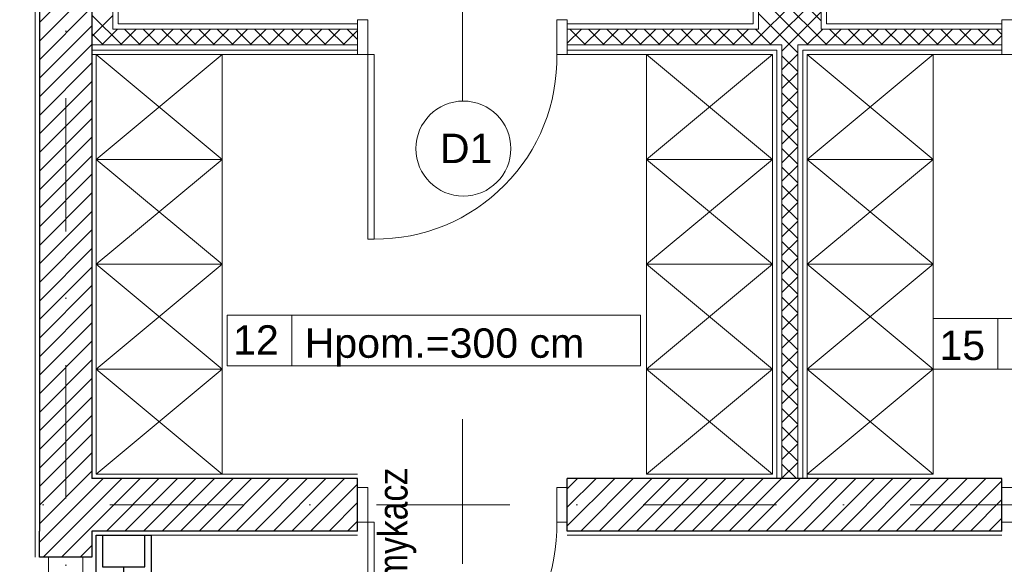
# Model space of a CAD drawing. Header units: metres. Extents: x 10441 to 19716, y -6570 to 1447.
# Tile 25 of 50: x 15537 to 16006, y -3650 to -3391. Entities that reach past the tile are written whole.
import ezdxf
from ezdxf.enums import TextEntityAlignment as Align

# ---------------------------------------------------------------- set-up
doc = ezdxf.new("R2010")
doc.units = ezdxf.units.M
doc.header["$MEASUREMENT"] = 0
doc.linetypes.add('DASHDOT', pattern=[25.4, 12.7, -6.35, 0, -6.35])
for name, color, linetype, lineweight in [('#elektryczne', 8, 'Continuous', 20), ('A_DRZWI', 8, 'Continuous', 5), ('A_HACZE', 8, 'Continuous', 5), ('A_OSIE', 8, 'Continuous', 13), ('A_OZACZENIE DRZWI', 8, 'Continuous', 13), ('A_OZNACZENIA OKIEN', 8, 'Continuous', 13), ('A_PROJEKTOWANE ŚCIANY MUROWANE NOŚNE', 8, 'Continuous', 30), ('A_SCIANY DZIALOWE GK', 8, 'Continuous', 5), ('A_TABELKI POM.', 8, 'Continuous', 20), ('A_TYNK', 8, 'Continuous', 5), ('A_WYMIARY WEWNETRZNE', 8, 'Continuous', 18), ('A_WYPOSAZENIE', 8, 'Continuous', 5), ('EB_LAN', 6, 'Continuous', 9)]:
    doc.layers.add(name, color=color, linetype=linetype, lineweight=lineweight)
doc.layers.add('A_PPOŻ', color=8, linetype='Continuous')
doc.styles.add('ARIAL', font='arial.ttf')
doc.styles.add('GENERATED_STYLE_2', font='ARIALN.TTF')
doc.styles.add('m1_romans', font='romans.shx', dxfattribs={"width": 0.8})

# ---------------------------------------------------------------- blocks, each defined once
blk = doc.blocks.new('podkład')
at = {"layer": 'A_DRZWI', "color": 8, "ltscale": 2}
for points in [[(11520.29, -1146.2), (11515.29, -1146.2), (11515.29, -1162.7), (11520.29, -1162.7)], [(11615.29, -1146.2), (11610.29, -1146.2), (11610.29, -1162.7), (11615.29, -1162.7)], [(11822.29, -1146.2), (11827.29, -1146.2), (11827.29, -1162.7), (11822.29, -1162.7)], [(11520.29, -1250.7), (11523.29, -1250.7), (11523.29, -1162.7), (11520.29, -1162.7)], [(11520.29, -1368.95), (11515.29, -1368.95), (11515.29, -1385.45), (11520.29, -1385.45)], [(11615.29, -1368.95), (11610.29, -1368.95), (11610.29, -1385.45), (11615.29, -1385.45)], [(11822.29, -1368.95), (11827.29, -1368.95), (11827.29, -1385.45), (11822.29, -1385.45)], [(11520.29, -1473.45), (11523.29, -1473.45), (11523.29, -1385.45), (11520.29, -1385.45)], [(11384.55, -1410.2), (11384.55, -1402.2), (11368.05, -1402.2), (11368.05, -1410.2)]]:
    blk.add_lwpolyline(points, close=True, dxfattribs=at)
for centre in [(11523.99, -1164.35), (11523.99, -1387.11)]:
    blk.add_arc(centre, 86.32, 269.5362, 1.0989, dxfattribs=at)
at = {"layer": 'A_HACZE', "color": 8, "linetype": 'Continuous'}
for p, q in [((11736.29, -1146.75), (11706.29, -1116.75)), ((11388.8, -1122.6), (11363.8, -1147.6)), ((11736.29, -1124.83), (11702.91, -1158.2)), ((11738.89, -1158.2), (11706.29, -1125.59)), ((11388.8, -1131.44), (11363.8, -1156.44)), ((11730.05, -1158.2), (11706.29, -1134.43)), ((11736.29, -1133.66), (11711.75, -1158.2)), ((11388.8, -1140.27), (11363.8, -1165.27)), ((11403.02, -1158.2), (11388.79, -1143.97)), ((11398.79, -1144.13), (11388.79, -1154.13)), ((11725.04, -1162.02), (11706.29, -1143.27)), ((11736.29, -1142.5), (11717.54, -1161.25)), ((11388.8, -1149.11), (11363.8, -1174.11)), ((11394.18, -1158.2), (11388.79, -1152.81)), ((11401.05, -1150.7), (11393.55, -1158.2)), ((11409.89, -1150.7), (11402.39, -1158.2)), ((11411.85, -1158.2), (11404.35, -1150.7)), ((11418.73, -1150.7), (11411.23, -1158.2)), ((11420.69, -1158.2), (11413.19, -1150.7)), ((11427.57, -1150.7), (11420.07, -1158.2)), ((11429.53, -1158.2), (11422.03, -1150.7)), ((11436.41, -1150.7), (11428.91, -1158.2)), ((11438.37, -1158.2), (11430.87, -1150.7)), ((11445.25, -1150.7), (11437.75, -1158.2)), ((11447.21, -1158.2), (11439.71, -1150.7)), ((11454.09, -1150.7), (11446.59, -1158.2)), ((11456.05, -1158.2), (11448.55, -1150.7)), ((11462.93, -1150.7), (11455.43, -1158.2)), ((11464.89, -1158.2), (11457.39, -1150.7)), ((11471.76, -1150.7), (11464.26, -1158.2)), ((11473.73, -1158.2), (11466.23, -1150.7)), ((11480.6, -1150.7), (11473.1, -1158.2)), ((11482.57, -1158.2), (11475.07, -1150.7)), ((11489.44, -1150.7), (11481.94, -1158.2)), ((11491.4, -1158.2), (11483.9, -1150.7)), ((11498.28, -1150.7), (11490.78, -1158.2)), ((11500.24, -1158.2), (11492.74, -1150.7)), ((11507.12, -1150.7), (11499.62, -1158.2)), ((11509.08, -1158.2), (11501.58, -1150.7)), ((11515.29, -1151.37), (11508.46, -1158.2)), ((11515.29, -1155.56), (11510.42, -1150.7)), ((11622.02, -1150.7), (11615.29, -1157.44)), ((11623.99, -1158.2), (11616.49, -1150.7)), ((11630.86, -1150.7), (11623.36, -1158.2)), ((11632.83, -1158.2), (11625.33, -1150.7)), ((11639.7, -1150.7), (11632.2, -1158.2)), ((11641.66, -1158.2), (11634.16, -1150.7)), ((11648.54, -1150.7), (11641.04, -1158.2)), ((11650.5, -1158.2), (11643, -1150.7)), ((11657.38, -1150.7), (11649.88, -1158.2)), ((11659.34, -1158.2), (11651.84, -1150.7)), ((11666.22, -1150.7), (11658.72, -1158.2)), ((11668.18, -1158.2), (11660.68, -1150.7)), ((11675.06, -1150.7), (11667.56, -1158.2)), ((11677.02, -1158.2), (11669.52, -1150.7)), ((11683.9, -1150.7), (11676.4, -1158.2)), ((11685.86, -1158.2), (11678.36, -1150.7)), ((11692.74, -1150.7), (11685.24, -1158.2)), ((11694.7, -1158.2), (11687.2, -1150.7)), ((11701.57, -1150.7), (11694.07, -1158.2)), ((11703.54, -1158.2), (11696.04, -1150.7)), ((11712.38, -1158.2), (11704.88, -1150.7)), ((11736.93, -1150.7), (11729.43, -1158.2)), ((11745.77, -1150.7), (11738.27, -1158.2)), ((11747.73, -1158.2), (11740.23, -1150.7)), ((11754.61, -1150.7), (11747.11, -1158.2)), ((11756.57, -1158.2), (11749.07, -1150.7)), ((11763.45, -1150.7), (11755.95, -1158.2)), ((11765.41, -1158.2), (11757.91, -1150.7)), ((11772.28, -1150.7), (11764.78, -1158.2)), ((11774.25, -1158.2), (11766.75, -1150.7)), ((11781.12, -1150.7), (11773.62, -1158.2)), ((11783.09, -1158.2), (11775.59, -1150.7)), ((11789.96, -1150.7), (11782.46, -1158.2)), ((11791.92, -1158.2), (11784.42, -1150.7)), ((11798.8, -1150.7), (11791.3, -1158.2)), ((11800.76, -1158.2), (11793.26, -1150.7)), ((11807.64, -1150.7), (11800.14, -1158.2)), ((11809.6, -1158.2), (11802.1, -1150.7)), ((11816.48, -1150.7), (11808.98, -1158.2)), ((11818.44, -1158.2), (11810.94, -1150.7)), ((11822.29, -1153.73), (11817.82, -1158.2)), ((11822.29, -1153.21), (11819.78, -1150.7)), ((11388.8, -1157.95), (11363.8, -1182.95)), ((11725.04, -1162.59), (11717.54, -1170.09)), ((11388.8, -1166.79), (11363.8, -1191.79)), ((11725.04, -1170.86), (11717.54, -1163.36)), ((11725.04, -1171.43), (11717.54, -1178.93)), ((11725.04, -1179.7), (11717.54, -1172.2)), ((11388.8, -1175.63), (11363.8, -1200.63)), ((11725.04, -1180.27), (11717.54, -1187.77)), ((11725.04, -1188.54), (11717.54, -1181.04)), ((11388.8, -1184.47), (11363.8, -1209.47)), ((11725.04, -1189.11), (11717.54, -1196.61)), ((11725.04, -1197.38), (11717.54, -1189.88)), ((11388.8, -1193.31), (11363.8, -1218.31)), ((11725.04, -1197.95), (11717.54, -1205.45)), ((11725.04, -1206.22), (11717.54, -1198.72)), ((11388.8, -1202.15), (11363.8, -1227.15)), ((11725.04, -1206.79), (11717.54, -1214.29)), ((11725.04, -1215.05), (11717.54, -1207.55)), ((11388.8, -1210.98), (11363.8, -1235.98)), ((11725.04, -1215.63), (11717.54, -1223.13)), ((11725.04, -1223.89), (11717.54, -1216.39)), ((11388.8, -1219.82), (11363.8, -1244.82)), ((11388.8, -1228.66), (11363.8, -1253.66)), ((11725.04, -1224.46), (11717.54, -1231.96)), ((11725.04, -1232.73), (11717.54, -1225.23)), ((11725.04, -1233.3), (11717.54, -1240.8)), ((11388.8, -1237.5), (11363.8, -1262.5)), ((11725.04, -1241.57), (11717.54, -1234.07)), ((11725.04, -1242.14), (11717.54, -1249.64)), ((11725.04, -1250.41), (11717.54, -1242.91)), ((11388.8, -1246.34), (11363.8, -1271.34)), ((11725.04, -1250.98), (11717.54, -1258.48)), ((11725.04, -1259.25), (11717.54, -1251.75)), ((11388.8, -1255.18), (11363.8, -1280.18)), ((11725.04, -1259.82), (11717.54, -1267.32)), ((11725.04, -1268.09), (11717.54, -1260.59)), ((11388.8, -1264.02), (11363.8, -1289.02)), ((11725.04, -1268.66), (11717.54, -1276.16)), ((11725.04, -1276.93), (11717.54, -1269.43)), ((11388.8, -1272.86), (11363.8, -1297.86)), ((11725.04, -1277.5), (11717.54, -1285)), ((11725.04, -1285.77), (11717.54, -1278.27)), ((11388.8, -1281.7), (11363.8, -1306.7)), ((11725.04, -1286.34), (11717.54, -1293.84)), ((11725.04, -1294.6), (11717.54, -1287.1)), ((11388.8, -1290.53), (11363.8, -1315.53)), ((11725.04, -1295.17), (11717.54, -1302.67)), ((11725.04, -1303.44), (11717.54, -1295.94)), ((11388.8, -1299.37), (11363.8, -1324.37)), ((11388.8, -1308.21), (11363.8, -1333.21)), ((11725.04, -1304.01), (11717.54, -1311.51)), ((11725.04, -1312.28), (11717.54, -1304.78)), ((11725.04, -1312.85), (11717.54, -1320.35)), ((11388.8, -1317.05), (11363.8, -1342.05)), ((11725.04, -1321.12), (11717.54, -1313.62)), ((11725.04, -1321.69), (11717.54, -1329.19)), ((11725.04, -1329.96), (11717.54, -1322.46)), ((11388.8, -1325.89), (11363.8, -1350.89)), ((11725.04, -1330.53), (11717.54, -1338.03)), ((11725.04, -1338.8), (11717.54, -1331.3)), ((11388.8, -1334.73), (11363.8, -1359.73)), ((11725.04, -1339.37), (11717.54, -1346.87)), ((11725.04, -1347.64), (11717.54, -1340.14)), ((11388.8, -1343.57), (11363.8, -1368.57)), ((11725.04, -1348.21), (11717.54, -1355.71)), ((11725.04, -1356.48), (11717.54, -1348.98)), ((11388.8, -1352.41), (11363.8, -1377.41)), ((11725.04, -1357.05), (11717.54, -1364.55)), ((11724.42, -1364.7), (11717.54, -1357.81)), ((11388.8, -1361.24), (11363.8, -1386.24)), ((11394.19, -1364.7), (11363.8, -1395.08)), ((11403.02, -1364.7), (11365.52, -1402.2)), ((11411.86, -1364.7), (11374.36, -1402.2)), ((11420.7, -1364.7), (11395.7, -1389.7)), ((11429.54, -1364.7), (11404.54, -1389.7)), ((11438.38, -1364.7), (11413.38, -1389.7)), ((11447.22, -1364.7), (11422.22, -1389.7)), ((11456.06, -1364.7), (11431.06, -1389.7)), ((11464.9, -1364.7), (11439.9, -1389.7)), ((11473.74, -1364.7), (11448.74, -1389.7)), ((11482.57, -1364.7), (11457.57, -1389.7)), ((11491.41, -1364.7), (11466.41, -1389.7)), ((11500.25, -1364.7), (11475.25, -1389.7)), ((11509.09, -1364.7), (11484.09, -1389.7)), ((11637.84, -1364.69), (11615.29, -1387.25)), ((11629, -1364.69), (11615.29, -1378.41)), ((11620.16, -1364.69), (11615.29, -1369.57)), ((11646.68, -1364.69), (11621.67, -1389.7)), ((11655.52, -1364.69), (11630.51, -1389.7)), ((11664.35, -1364.7), (11639.35, -1389.7)), ((11673.19, -1364.7), (11648.19, -1389.7)), ((11682.03, -1364.7), (11657.03, -1389.7)), ((11690.87, -1364.7), (11665.87, -1389.7)), ((11699.71, -1364.7), (11674.71, -1389.7)), ((11708.55, -1364.7), (11683.54, -1389.7)), ((11717.39, -1364.7), (11692.38, -1389.7)), ((11726.22, -1364.7), (11701.22, -1389.7)), ((11735.06, -1364.7), (11710.06, -1389.7)), ((11743.9, -1364.7), (11718.9, -1389.7)), ((11752.74, -1364.7), (11727.74, -1389.7)), ((11761.58, -1364.7), (11736.58, -1389.7)), ((11770.42, -1364.7), (11745.41, -1389.7)), ((11779.25, -1364.7), (11754.25, -1389.7)), ((11788.09, -1364.7), (11763.09, -1389.7)), ((11796.93, -1364.7), (11771.93, -1389.7)), ((11805.77, -1364.7), (11780.77, -1389.7)), ((11814.61, -1364.7), (11789.61, -1389.7)), ((11515.29, -1367.34), (11492.93, -1389.7)), ((11822.29, -1365.86), (11798.45, -1389.7)), ((11515.29, -1376.18), (11501.77, -1389.7)), ((11822.29, -1374.7), (11807.29, -1389.7)), ((11822.29, -1383.54), (11816.12, -1389.7)), ((11515.29, -1385.02), (11510.61, -1389.7)), ((11388.8, -1396.6), (11383.2, -1402.2))]:
    blk.add_line(p, q, dxfattribs=at)
at = {"layer": 'A_OSIE', "color": 8, "linetype": 'DASHDOT', "ltscale": 5}
for p, q in [((11376.3, -675.15), (11376.3, -2335.96)), ((14256.99, -1377.2), (10108.73, -1377.2))]:
    blk.add_line(p, q, dxfattribs=at)
at = {"layer": 'A_OZACZENIE DRZWI', "color": 8}
for p, q in [((11565.29, -1184.65), (11565.29, -1115.63)), ((11565.29, -1405.41), (11565.29, -1336.38))]:
    blk.add_line(p, q, dxfattribs=at)
at = {"layer": 'A_PROJEKTOWANE ŚCIANY MUROWANE NOŚNE', "color": 8}
for p, q in [((11363.8, -989.28), (11363.8, -1389.7)), ((11388.8, -985.58), (11388.8, -1364.7)), ((11363.8, -1263.16), (11363.8, -1389.7)), ((11515.29, -1364.7), (11388.8, -1364.7)), ((11515.29, -1364.7), (11388.8, -1364.7)), ((11515.29, -1389.7), (11515.29, -1364.7)), ((11822.29, -1364.7), (11615.29, -1364.69)), ((11615.29, -1389.7), (11615.29, -1364.69)), ((11822.29, -1389.7), (11822.29, -1364.7)), ((11363.8, -1402.2), (11363.8, -1389.7)), ((11515.29, -1389.7), (11388.8, -1389.7)), ((11388.8, -1389.7), (11388.8, -1402.2)), ((11822.29, -1389.7), (11615.29, -1389.7)), ((11388.8, -1402.2), (11363.8, -1402.2))]:
    blk.add_line(p, q, dxfattribs=at)
at = {"layer": 'A_SCIANY DZIALOWE GK', "color": 8}
for p, q in [((11738.79, -1148.2), (11738.79, -933.39)), ((11736.29, -1150.7), (11736.29, -933.76)), ((11703.79, -1148.2), (11703.79, -938.61)), ((11706.29, -1150.7), (11706.29, -938.24)), ((11398.79, -1150.7), (11398.79, -984.1)), ((11401.29, -1148.2), (11401.29, -983.73)), ((11515.29, -1148.2), (11401.29, -1148.2)), ((11703.79, -1148.2), (11615.29, -1148.2)), ((11822.29, -1148.2), (11738.79, -1148.2)), ((11515.29, -1150.7), (11398.79, -1150.7)), ((11706.29, -1150.7), (11615.29, -1150.7)), ((11822.29, -1150.7), (11736.29, -1150.7)), ((11515.29, -1158.2), (11388.79, -1158.2)), ((11717.54, -1158.2), (11615.29, -1158.2)), ((11717.54, -1364.7), (11717.54, -1158.2)), ((11822.29, -1158.2), (11725.04, -1158.2)), ((11725.04, -1364.7), (11725.04, -1158.2)), ((11515.29, -1160.7), (11388.79, -1160.7)), ((11715.04, -1160.7), (11615.29, -1160.7)), ((11715.04, -1364.7), (11715.04, -1160.7)), ((11822.29, -1160.7), (11727.54, -1160.7)), ((11727.54, -1364.7), (11727.54, -1160.7))]:
    blk.add_line(p, q, dxfattribs=at)
at = {"layer": 'A_TYNK', "color": 8, "linetype": 'Continuous'}
blk.add_line((11361.8, -991.6), (11361.8, -1402.2), dxfattribs=at)
at = {"layer": 'A_TYNK', "color": 8}
for p, q in [((11515.29, -1162.7), (11388.8, -1162.7)), ((11713.04, -1162.7), (11615.29, -1162.7)), ((11713.04, -1362.7), (11713.04, -1162.7)), ((11822.29, -1162.7), (11729.54, -1162.7)), ((11729.54, -1364.7), (11729.54, -1162.7)), ((11515.29, -1362.7), (11390.8, -1362.7)), ((11390.8, -1391.7), (11515.29, -1391.7)), ((11390.8, -1402.2), (11390.8, -1391.7)), ((11615.29, -1391.7), (11822.29, -1391.7))]:
    blk.add_line(p, q, dxfattribs=at)
at = {"layer": 'A_WYMIARY WEWNETRZNE', "color": 8, "linetype": 'Continuous'}
for p, q in [((11453.2, -1311.09), (11453.2, -1286.87)), ((11453.2, -1286.87), (11650.18, -1286.87)), ((11484.07, -1286.87), (11484.07, -1311.09)), ((11650.18, -1286.87), (11650.18, -1311.09)), ((11789.54, -1312.7), (11789.54, -1288.48)), ((11789.54, -1288.48), (11986.52, -1288.48)), ((11820.41, -1288.48), (11820.41, -1312.7)), ((11650.18, -1311.09), (11453.2, -1311.09)), ((11986.52, -1312.7), (11789.54, -1312.7))]:
    blk.add_line(p, q, dxfattribs=at)
blk.add_circle((11565.78, -1207.58), 22.63, dxfattribs=at)
at = {"layer": 'A_WYPOSAZENIE', "color": 8}
for p, q in [((11390.79, -1212.7), (11450.79, -1162.7)), ((11390.79, -1162.7), (11450.79, -1212.7)), ((11653.04, -1212.7), (11713.04, -1162.7)), ((11653.04, -1162.7), (11713.04, -1212.7)), ((11729.54, -1212.7), (11789.54, -1162.7)), ((11729.54, -1162.7), (11789.54, -1212.7)), ((11390.79, -1262.7), (11450.79, -1212.7)), ((11390.79, -1212.7), (11450.79, -1262.7)), ((11653.04, -1262.7), (11713.04, -1212.7)), ((11653.04, -1212.7), (11713.04, -1262.7)), ((11729.54, -1262.7), (11789.54, -1212.7)), ((11729.54, -1212.7), (11789.54, -1262.7)), ((11390.79, -1312.7), (11450.79, -1262.7)), ((11390.79, -1262.7), (11450.79, -1312.7)), ((11653.04, -1312.7), (11713.04, -1262.7)), ((11653.04, -1262.7), (11713.04, -1312.7)), ((11729.54, -1312.7), (11789.54, -1262.7)), ((11729.54, -1262.7), (11789.54, -1312.7)), ((11390.79, -1362.7), (11450.79, -1312.7)), ((11390.79, -1312.7), (11450.79, -1362.7)), ((11653.04, -1362.7), (11713.04, -1312.7)), ((11653.04, -1312.7), (11713.04, -1362.7)), ((11729.54, -1362.7), (11789.54, -1312.7)), ((11729.54, -1312.7), (11789.54, -1362.7))]:
    blk.add_line(p, q, dxfattribs=at)
for points in [[(11450.79, -1162.7), (11450.79, -1212.7), (11390.79, -1212.7), (11390.79, -1162.7)], [(11713.04, -1162.7), (11713.04, -1212.7), (11653.04, -1212.7), (11653.04, -1162.7)], [(11789.54, -1162.7), (11789.54, -1212.7), (11729.54, -1212.7), (11729.54, -1162.7)], [(11450.79, -1212.7), (11450.79, -1262.7), (11390.79, -1262.7), (11390.79, -1212.7)], [(11713.04, -1212.7), (11713.04, -1262.7), (11653.04, -1262.7), (11653.04, -1212.7)], [(11789.54, -1212.7), (11789.54, -1262.7), (11729.54, -1262.7), (11729.54, -1212.7)], [(11450.79, -1262.7), (11450.79, -1312.7), (11390.79, -1312.7), (11390.79, -1262.7)], [(11713.04, -1262.7), (11713.04, -1312.7), (11653.04, -1312.7), (11653.04, -1262.7)], [(11789.54, -1262.7), (11789.54, -1312.7), (11729.54, -1312.7), (11729.54, -1262.7)], [(11450.79, -1312.7), (11450.79, -1362.7), (11390.79, -1362.7), (11390.79, -1312.7)], [(11713.04, -1312.7), (11713.04, -1362.7), (11653.04, -1362.7), (11653.04, -1312.7)], [(11789.54, -1312.7), (11789.54, -1362.7), (11729.54, -1362.7), (11729.54, -1312.7)]]:
    blk.add_lwpolyline(points, close=True, dxfattribs=at)
at = {"layer": 'A_OZACZENIE DRZWI', "color": 8, "ltscale": 0.1, "style": 'm1_romans', "width": 0.8}
for rotation, p in [(98.4861, (12735.07, -773.13)), (360, (12573.8, -1012.7)), (90, (11565.29, -1150.14)), (90, (11872.29, -1150.14)), (90, (12230.03, -1245.64)), (90, (12385.87, -1249.44)), (90, (11565.29, -1370.89)), (90, (11872.29, -1370.89)), (90, (12230.03, -1370.89)), (90, (12389.3, -1370.89)), (90, (11748.79, -1556.15)), (90, (11986.6, -1556.15)), (90, (12389.3, -1556.15)), (360, (12235.05, -1664.2)), (360, (12235.05, -1880.2)), (90, (11745.78, -2001.94))]:
    blk.add_attdef('SZEROKOSC', text='', height=10, rotation=rotation, dxfattribs=at).set_placement(p, align=Align.BOTTOM_CENTER)
for rotation, p in [(98.4861, (12738.56, -773.47)), (360, (12572.95, -1016.09)), (90, (11568.68, -1150.99)), (90, (11875.68, -1150.99)), (90, (12233.42, -1246.49)), (90, (12389.27, -1250.29)), (90, (11568.68, -1371.74)), (90, (11875.68, -1371.74)), (90, (12233.42, -1371.74)), (90, (12392.69, -1371.74)), (90, (11752.19, -1557)), (90, (11990, -1557)), (90, (12392.69, -1557)), (360, (12234.2, -1667.59)), (360, (12234.2, -1883.59)), (90, (11749.18, -2002.79))]:
    blk.add_attdef('WYSOKOSC', text='', height=10, rotation=rotation, dxfattribs=at).set_placement(p, align=Align.TOP_CENTER)
at = {"layer": 'A_OZNACZENIA OKIEN', "color": 8, "linetype": 'Continuous', "lineweight": 18, "style": 'ARIAL'}
for s, p in [('D1', (11554.61, -1214.48)), ('Hpom.=300 cm', (11490.19, -1307.21))]:
    blk.add_text(s, height=14, dxfattribs=at).set_placement(p)
at = {"layer": 'A_OZNACZENIA OKIEN', "color": 8, "ltscale": 0.1, "style": 'm1_romans', "width": 0.8}
for rotation, p in [(278.8676, (13373.71, -593.04)), (278.8676, (12983.87, -650.74)), (278.8676, (12445.73, -730.4)), (278.8676, (12224.15, -763.19)), (0, (14017.48, -900.03)), (278.8676, (11021.54, -941.2)), (278.8676, (10640.69, -997.57)), (0, (14017.48, -1574.7)), (90, (10819.6, -2080.7)), (90, (11204.6, -2080.7)), (90, (11970.6, -2080.7)), (90, (13175.8, -2080.7)), (90, (13539.8, -2080.7))]:
    blk.add_attdef('SZEROKOSC', text='', height=10, rotation=rotation, dxfattribs=at).set_placement(p, align=Align.BOTTOM_CENTER)
for rotation, p in [(278.8676, (13403.28, -587.56)), (278.8676, (13013.44, -645.27)), (278.8676, (12475.3, -724.92)), (278.8676, (12253.72, -757.72)), (0, (14011.09, -903.42)), (278.8676, (11051.11, -935.72)), (278.8676, (10670.26, -992.09)), (0, (14011.09, -1578.09)), (90, (10823, -2081.55)), (90, (11208, -2081.55)), (90, (11974, -2081.55)), (90, (13179.19, -2081.55)), (90, (13543.19, -2081.55))]:
    blk.add_attdef('WYSOKOSC', text='', height=10, rotation=rotation, dxfattribs=at).set_placement(p, align=Align.TOP_CENTER)
at = {"layer": 'A_PPOŻ', "color": 8, "linetype": 'Continuous', "lineweight": 18, "style": 'GENERATED_STYLE_2'}
blk.add_text('Samozamykacz', height=14, rotation=90, dxfattribs=at).set_placement((11539.14, -1472.83))
at = {"layer": 'A_TABELKI POM.', "color": 8, "linetype": 'Continuous', "lineweight": 18, "style": 'ARIAL'}
for s, p in [('12', (11456.08, -1305.72)), ('15', (11792.53, -1308.26))]:
    blk.add_text(s, height=14, dxfattribs=at).set_placement(p)
blk = doc.blocks.new('Gniazdo RJ45')
at = {"layer": 'EB_LAN', "linetype": 'Continuous', "lineweight": 30}
for points in [[(2694.8125, 1885.649), (2694.8125, 1885.824), (2694.6175, 1885.824), (2694.6175, 1885.649), (2694.8125, 1885.649)], [(2694.8125, 1885.669), (2694.7125, 1885.669), (2694.7125, 1885.804), (2694.8125, 1885.804)], [(2694.7125, 1885.7365), (2694.6225, 1885.7365)]]:
    blk.add_lwpolyline(points, dxfattribs=at)

msp = doc.modelspace()

# ---------------------------------------------------------------- block references
at = {"layer": '#elektryczne', "color": 8, "linetype": 'Continuous', "lineweight": 18}
msp.add_blockref('podkład', (4182.37, -2244.78), dxfattribs=at)
at = {"layer": 'EB_LAN', "xscale": -150, "yscale": 150, "zscale": 149.9999999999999, "rotation": 270.0000000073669}
msp.add_blockref('Gniazdo RJ45', (-267274.18, -407858.36), dxfattribs=at)

doc.saveas('drawing.dxf')
